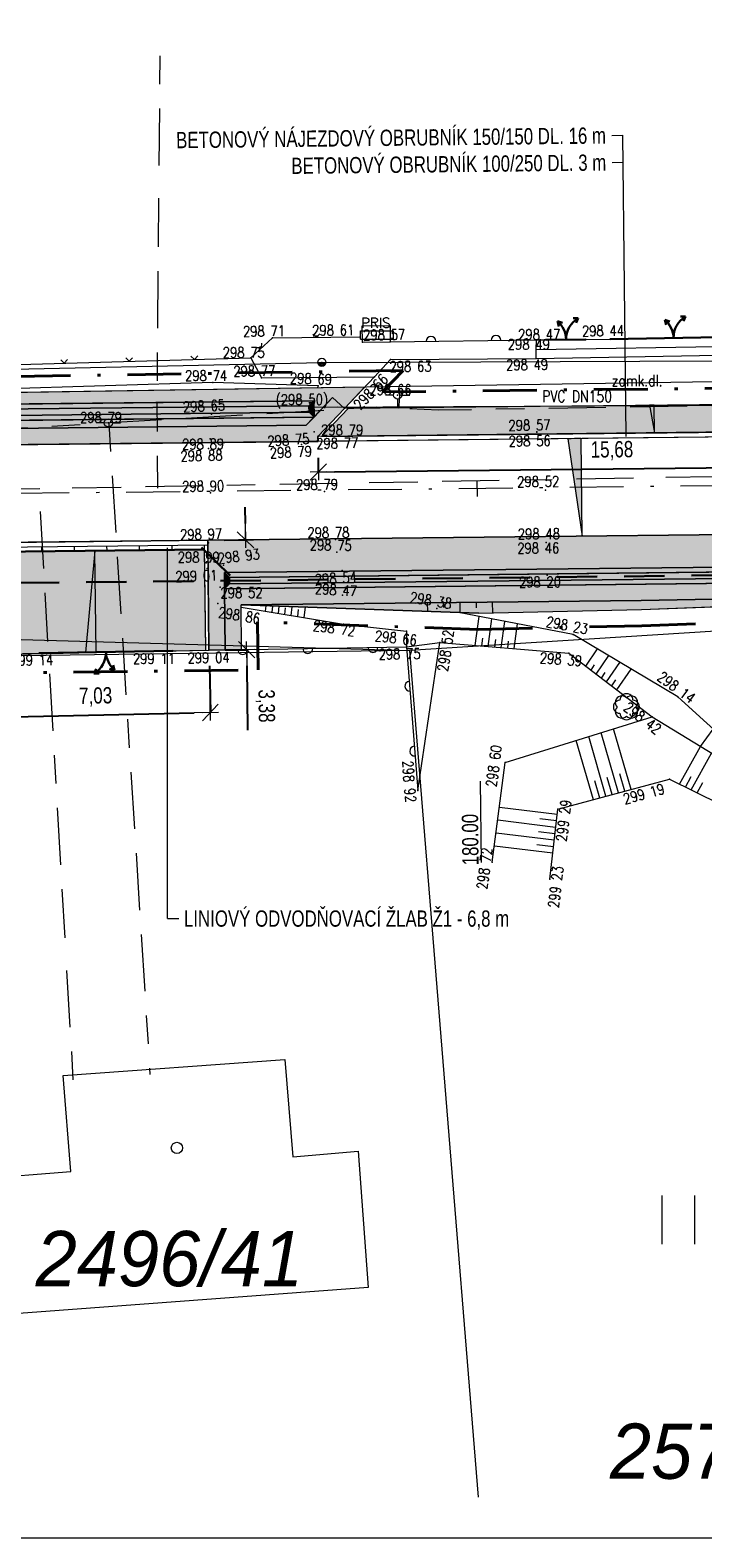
# Model space of a CAD drawing. Header units: metres. Extents: x -456831 to -456516, y -1111244 to -1111169.
# Tile 6 of 18: x -456774 to -456754, y -1111244 to -1111197. Entities that reach past the tile are written whole.
import ezdxf
from ezdxf.enums import TextEntityAlignment as Align

# ---------------------------------------------------------------- set-up
doc = ezdxf.new("R2010")
doc.units = ezdxf.units.M
doc.header["$MEASUREMENT"] = 0
for name, pattern in [('6.1622', [40, 3.5, -3, 7, -3, 3.5, 3.5, -3, 7, -3, 3.5]), ('6.2322', [40, 3.5, -3, 7, -4, 6, -3, 7, -3, 3.5]), ('DGN Style 2', [8.270769, 4.962461, -3.308308]), ('DGN Style 4', [13.241501, 6.616615, -3.308308, 0.008271, -3.308308])]:
    doc.linetypes.add(name, pattern=pattern)
doc.layers.get('0').update_dxf_attribs({"lineweight": 13})
for name, color, linetype, lineweight in [('BARVY_KOMUNIKACE', 254, 'Continuous', 0), ('BARVY_KRAJNICE', 101, 'Continuous', 0), ('BARVY_NASYP', 71, 'Continuous', 0), ('BARVY_OPRAVA_DLAZBA', 51, 'Continuous', 0), ('BARVY_VSAK', 9, 'Continuous', 0), ('HRANICE', 7, 'Continuous', 13), ('Hranice parcel', 9, 'Continuous', 13), ('HRANICE STAVENISTE', 136, 'DGN Style 4', 40), ('HRANICE_VSTUP', 4, 'Continuous', 30), ('HRANY NAVRH', 1, 'Continuous', 13), ('HRANY_NASYP', 96, 'Continuous', 13), ('HRANY_ZELEN', 96, 'Continuous', 13), ('IS_CEZ_NN_NADZ', 1, 'Continuous', 0), ('IS_SMVAK_KANAL_SPL_TRASA', 32, '6.2322', 0), ('IS_SMVAK_VODA_TRASA', 5, '6.1622', 0), ('KOMUNIKACE_CHODNIK', 7, 'Continuous', 13), ('KOTY', 1, 'Continuous', 13), ('KRAJNICE', 1, 'Continuous', 13), ('KULTURA', 3, 'Continuous', 13), ('OBJEKTY_BETONOVE_KONSTRUKCE', 7, 'Continuous', 13), ('OBJEKTY_ODVODNOVACI_ZLAB', 7, 'Continuous', 13), ('ODV_ZLAB', 1, 'Continuous', 30), ('OSA', 1, 'DGN Style 4', 13), ('Parcelní čísla', 9, 'Continuous', 13), ('POPIS OBRUB', 1, 'Continuous', 13), ('POPIS ZLABU', 1, 'Continuous', 13), ('PRIPOJKY ZLABU', 1, 'DGN Style 2', 30), ('RAMECEK', 7, 'Continuous', 0), ('SITE_ELEKTRIKA', 7, 'Continuous', 13), ('SITE_KANALIZACE', 7, 'Continuous', 13), ('SITE_VODOVOD', 7, 'Continuous', 13), ('SKLONOVNIK', 1, 'Continuous', 0), ('SKRYTE_BODY', 7, 'Continuous', 0), ('SRAFY', 7, 'Continuous', 0), ('SRAFY NASYP', 96, 'Continuous', 13), ('STANIČENÍ', 1, 'Continuous', 13), ('TEREN', 7, 'Continuous', 13), ('TEXTY_KANALIZACE', 7, 'Continuous', 13), ('TEXTY_KOMUNIKACE', 7, 'Continuous', 13), ('VSAKOVACI_RYHA_POTRUBI', 32, 'DGN Style 2', 30), ('VYSKY', 34, 'Continuous', 0), ('VYSKY_OBRUBNIK', 34, 'Continuous', 0), ('Značky budov', 9, 'Continuous', 13), ('Značky kultur', 9, 'Continuous', 13)]:
    doc.layers.add(name, color=color, linetype=linetype, lineweight=lineweight)
doc.styles.add('ARIAL', font='arial.ttf')
doc.styles.add('ROMANS', font='romans.shx')
doc.styles.add('Style-Arial', font='arial.ttf')
doc.styles.add('Style-cs_Italics', font='cs_Italics.shx')
doc.styles.add('Style-Times New Roman', font='times.ttf')
doc.dimstyles.new('1 500', dxfattribs={"dimtxt": 1, "dimasz": 1, "dimexe": 0, "dimexo": 1, "dimgap": 0.5, "dimtad": 1, "dimzin": 0, "dimtxsty": 'Style-Times New Roman', "dimblk": 'KONCOVA ZNACKA KOTY_1.0', "dimcen": 0, "dimazin": 3, "dimtfac": 1, "dimtdec": 0, "dimtofl": 0, "dimtmove": 0, "dimatfit": 1, "dimldrblk": 'KONCOVA ZNACKA KOTY_1.0', "dimfxl": 0, "dimtolj": 1, "dimtzin": 0, "dimarcsym": 0})

# ---------------------------------------------------------------- blocks, each defined once
blk = doc.blocks.new('4.02')
at = {"layer": 'Značky budov', "ltscale": 0.25}
blk.add_circle((-0.0007, 0.0001), 0.0175, dxfattribs=at)
blk = doc.blocks.new('3.06')
at = {"layer": 'Značky kultur', "ltscale": 0.25}
for p, q in [((-0.0511, 0), (-0.0511, 0.15)), ((0.049, 0), (0.049, 0.15))]:
    blk.add_line(p, q, dxfattribs=at)
blk = doc.blocks.new('SOUP_V')
at = {"color": 0, "linetype": 'ByBlock', "lineweight": -2}
for p, q in [((-0.5, 0), (-1.5, 0)), ((0.5, 0), (1.5, 0))]:
    blk.add_line(p, q, dxfattribs=at)
blk.add_circle((0, 0), 0.5, dxfattribs=at)
blk.add_point((0, 0), dxfattribs=at)
blk = doc.blocks.new('HYDR_P')
at = {"color": 0, "linetype": 'ByBlock', "lineweight": -2}
for p, q in [((-0.5, 0), (-1.5, 0)), ((0.5, 0), (1.5, 0)), ((0, -0.5), (0, -1.5))]:
    blk.add_line(p, q, dxfattribs=at)
blk.add_circle((0, 0), 0.5, dxfattribs=at)
blk.add_point((0, 0), dxfattribs=at)
blk = doc.blocks.new('PRIS')
at = {"color": 0, "linetype": 'ByBlock', "lineweight": -2}
for p, q in [((-2, 0.5), (2, 0.5)), ((-2, -0.5), (-2, 0.5)), ((2, 0.5), (2, -0.5)), ((-2, -0.5), (2, -0.5))]:
    blk.add_line(p, q, dxfattribs=at)
at = {"color": 0, "linetype": 'Continuous', "lineweight": -2, "style": 'ROMANS'}
blk.add_text('PRIS', height=1.2, dxfattribs=at).set_placement((-1.927049, 0.899734))
blk = doc.blocks.new('KER')
at = {"color": 0, "linetype": 'ByBlock', "lineweight": -2, "flags": 128}
blk.add_lwpolyline([(-0.8, -0.8, 1.000074), (0.8, -0.8)], format="xyb", dxfattribs=at)
at = {"color": 0, "linetype": 'ByBlock', "lineweight": -2}
for centre, start, end in [((-0.8, 0), 89.9989, 270.0011), ((-0.57, 0.53), 44.9958, 225.0042), ((0, 0.8), 359.9958, 180.0042), ((0.57, 0.53), 314.9989, 135.0011), ((0.8, 0), 269.9989, 90.0011), ((-0.57, -0.6), 134.9989, 315.0011), ((0.57, -0.6), 224.9958, 45.0042)]:
    blk.add_arc(centre, 0.8, start, end, dxfattribs=at)
blk = doc.blocks.new('SLOUPB')
at = {"color": 0, "linetype": 'ByBlock', "lineweight": -2}
blk.add_line((-0.5, 0), (0.5, 0), dxfattribs=at)
blk.add_circle((0, 0), 0.5, dxfattribs=at)
for radius in [0.35, 0.2]:
    blk.add_arc((0, 0), radius, 180, 0, dxfattribs=at)
blk = doc.blocks.new('VYUSTENI')
at = {"color": 0, "linetype": 'ByBlock', "lineweight": -2}
for p, q in [((0, 3.09), (0, 0)), ((0, 0), (-0.59, 0)), ((-0.59, 0), (-0.59, -0.39)), ((0, 0), (0.59, 0)), ((0.59, 0), (0.59, -0.39))]:
    blk.add_line(p, q, dxfattribs=at)
blk = doc.blocks.new('PLOTZDEN')
at = {"color": 0, "linetype": 'ByBlock', "lineweight": -2}
blk.add_arc((0, 0), 0.6, 270, 90, dxfattribs=at)
blk = doc.blocks.new('PLOTDRAT')
at = {"color": 0, "linetype": 'ByBlock', "lineweight": -2}
for q in [(0.424264, 0.424264), (0.424264, -0.424264)]:
    blk.add_line((0, 0), q, dxfattribs=at)
blk = doc.blocks.new('VJEZD')
at = {"color": 0, "linetype": 'ByBlock', "lineweight": -2}
for p, q in [((-1.01, 2.25), (-0.41, 2.06)), ((-1.01, 2.25), (-0.86, 1.63)), ((1.53, 2.61), (0.89, 2.62)), ((1.53, 2.61), (1.25, 2.04))]:
    blk.add_line(p, q, dxfattribs=at)
for centre, start, end in [((-3, 0), 0, 48.5493), ((3, 0), 119.4411, 180)]:
    blk.add_arc(centre, 3, start, end, dxfattribs=at)
blk = doc.blocks.new('KONCOVA ZNACKA KOTY_1.0')
blk.add_line((0, 0), (-1, 0))
at = {"layer": 'KOTY'}
for p, q in [((-0.5, -0.5), (0.5, 0.5)), ((-0.5, 0), (0.5, 0)), ((0, -0.5), (0, 0.5))]:
    blk.add_line(p, q, dxfattribs=at)
blk = doc.blocks.new('*D55')
at = {"layer": 'Defpoints', "color": 0, "linetype": 'Continuous', "lineweight": 13}
for p in [(-456765.531, -1111209.861), (-456749.852, -1111209.688), (-456749.842, -1111210.625)]:
    blk.add_point(p, dxfattribs=at)
at = {"layer": 'KOTY', "color": 0, "linetype": 'ByBlock', "lineweight": -2}
for p, q in [((-456765.526, -1111210.36), (-456765.521, -1111210.798)), ((-456749.847, -1111210.188), (-456749.842, -1111210.625))]:
    blk.add_line(p, q, dxfattribs=at)
at = {"layer": 'KOTY', "linetype": 'Continuous', "lineweight": -2}
blk.add_line((-456765.021, -1111210.792), (-456750.342, -1111210.631), dxfattribs=at)
at = {"layer": 'KOTY', "linetype": 'Continuous', "lineweight": -2, "xscale": 0.5, "yscale": 0.5, "zscale": 0.5}
for p, rotation in [((-456765.521, -1111210.798), 180.629293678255), ((-456749.842, -1111210.625), 0.6292936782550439)]:
    blk.add_blockref('KONCOVA ZNACKA KOTY_1.0', p, dxfattribs=dict(at, rotation=rotation))
at = {"layer": 'KOTY', "color": 7, "linetype": 'Continuous', "insert": (-456756.496, -1111210.148), "char_height": 0.5, "attachment_point": 5, "rotation": 0.6293, "style": 'ARIAL'}
blk.add_mtext('\\A1;\\H1x;\\W0.75;15,68', dxfattribs=at)
blk = doc.blocks.new('*D57')
at = {"layer": 'Defpoints', "color": 0, "linetype": 'Continuous', "lineweight": 13}
for p in [(-456775.91, -1111216.417), (-456768.882, -1111216.26), (-456768.839, -1111218.189)]:
    blk.add_point(p, dxfattribs=at)
at = {"layer": 'KOTY', "color": 0, "linetype": 'ByBlock', "lineweight": -2}
for p, q in [((-456775.899, -1111216.917), (-456775.867, -1111218.346)), ((-456768.871, -1111216.76), (-456768.839, -1111218.189))]:
    blk.add_line(p, q, dxfattribs=at)
at = {"layer": 'KOTY', "linetype": 'Continuous', "lineweight": -2}
blk.add_line((-456775.367, -1111218.335), (-456769.339, -1111218.2), dxfattribs=at)
at = {"layer": 'KOTY', "linetype": 'Continuous', "lineweight": -2, "xscale": 0.5, "yscale": 0.5, "zscale": 0.5}
for p, rotation in [((-456768.839, -1111218.189), 1.281161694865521), ((-456775.867, -1111218.346), 181.2811616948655)]:
    blk.add_blockref('KONCOVA ZNACKA KOTY_1.0', p, dxfattribs=dict(at, rotation=rotation))
at = {"layer": 'KOTY', "color": 7, "linetype": 'Continuous', "insert": (-456772.365, -1111217.717), "char_height": 0.5, "attachment_point": 5, "rotation": 1.2812, "style": 'ARIAL'}
blk.add_mtext('\\A1;\\H1x;\\W0.75;7,03', dxfattribs=at)
blk = doc.blocks.new('*D65')
at = {"layer": 'Defpoints', "color": 0, "linetype": 'Continuous', "lineweight": 13}
for p in [(-456768.919, -1111212.898), (-456767.759, -1111212.885), (-456768.882, -1111216.274)]:
    blk.add_point(p, dxfattribs=at)
at = {"layer": 'KOTY', "linetype": 'Continuous', "lineweight": -2}
for p, q in [((-456767.764, -1111212.385), (-456767.77, -1111211.885)), ((-456767.716, -1111216.761), (-456767.695, -1111218.736))]:
    blk.add_line(p, q, dxfattribs=at)
at = {"layer": 'KOTY', "color": 0, "linetype": 'ByBlock', "lineweight": -2}
for p, q in [((-456768.419, -1111212.892), (-456767.759, -1111212.885)), ((-456768.382, -1111216.269), (-456767.722, -1111216.261))]:
    blk.add_line(p, q, dxfattribs=at)
at = {"layer": 'KOTY', "linetype": 'Continuous', "lineweight": -2, "xscale": 0.5, "yscale": 0.5, "zscale": 0.5}
for p, rotation in [((-456767.759, -1111212.885), 270.6292936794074), ((-456767.722, -1111216.261), 90.62929367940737)]:
    blk.add_blockref('KONCOVA ZNACKA KOTY_1.0', p, dxfattribs=dict(at, rotation=rotation))
at = {"layer": 'KOTY', "color": 7, "linetype": 'Continuous', "insert": (-456767.152, -1111217.992), "char_height": 0.5, "attachment_point": 5, "rotation": 270.6293, "style": 'ARIAL'}
blk.add_mtext('\\A1;\\H1x;\\W0.75;3,38', dxfattribs=at)

msp = doc.modelspace()

# ---------------------------------------------------------------- hatches: boundary and pattern name
at = {"layer": 'BARVY_KRAJNICE', "ltscale": 0.25}
for points in [[(-456765.654, -1111209.112), (-456765.66, -1111208.612), (-456784.19, -1111208.815), (-456784.193, -1111208.507), (-456783.332, -1111208.493), (-456782.538, -1111208.517), (-456780.941, -1111208.456), (-456764.097, -1111208.195), (-456764.719, -1111208.852), (-456765.082, -1111208.508)], [(-456784.676, -1111210.071), (-456784.693, -1111208.514), (-456784.193, -1111208.507), (-456784.19, -1111208.815), (-456784.184, -1111209.315), (-456784.182, -1111209.565), (-456765.894, -1111209.364), (-456765.654, -1111209.112), (-456765.082, -1111208.508), (-456764.719, -1111208.852), (-456765.533, -1111209.711), (-456765.531, -1111209.861)], [(-456784.038, -1111208.964), (-456784.19, -1111208.815), (-456765.66, -1111208.612), (-456765.808, -1111208.763)], [(-456765.654, -1111209.112), (-456765.806, -1111208.963), (-456765.808, -1111208.763), (-456765.66, -1111208.612)], [(-456784.184, -1111209.315), (-456784.036, -1111209.164), (-456765.806, -1111208.963), (-456765.654, -1111209.112)], [(-456784.036, -1111209.164), (-456784.038, -1111208.964), (-456765.808, -1111208.763), (-456765.806, -1111208.963)], [(-456714.028, -1111217.117, 0.01785), (-456711.775, -1111217.492), (-456710.815, -1111219.189), (-456710.269, -1111219.137), (-456711.463, -1111217.027, -0.019827), (-456713.928, -1111216.627), (-456725.993, -1111214.175, 0.052921), (-456742.489, -1111212.608), (-456768.919, -1111212.898), (-456768.917, -1111213.048), (-456768.882, -1111216.274), (-456768.382, -1111216.266), (-456768.403, -1111214.392), (-456768.408, -1111213.892), (-456742.478, -1111213.608, -0.052921), (-456726.192, -1111215.155), (-456718.085, -1111216.803), (-456717.641, -1111216.804), (-456715.534, -1111216.811)], [(-456742.473, -1111214.108), (-456768.403, -1111214.392), (-456768.382, -1111216.266), (-456767.882, -1111216.258), (-456767.897, -1111214.887), (-456755.594, -1111214.752), (-456740.675, -1111214.473), (-456733.987, -1111214.9), (-456740.67, -1111214.109, 0.005852)]]:
    msp.add_hatch(color=256, dxfattribs=at).paths.add_polyline_path(points)
at = {"layer": 'BARVY_NASYP', "ltscale": 0.25}
for points in [[(-456784.182, -1111209.565), (-456784.184, -1111209.315), (-456765.654, -1111209.112), (-456765.894, -1111209.364)], [(-456760.59, -1111215.142), (-456767.897, -1111214.887), (-456755.594, -1111214.752), (-456740.675, -1111214.473), (-456755.591, -1111215.024)]]:
    msp.add_hatch(color=256, dxfattribs=at).paths.add_polyline_path(points)
at = {"layer": 'BARVY_OPRAVA_DLAZBA', "ltscale": 0.25}
for points in [[(-456765.421, -1111209.709), (-456764.607, -1111208.85), (-456750.86, -1111208.699), (-456749.969, -1111209.54)], [(-456775.81, -1111216.415), (-456775.845, -1111213.259), (-456769.016, -1111213.184), (-456768.982, -1111216.276)]]:
    msp.add_hatch(color=256, dxfattribs=at).paths.add_polyline_path(points)
at = {"layer": 'BARVY_VSAK', "ltscale": 0.25}
for points in [[(-456726.192, -1111215.155, 0.052921), (-456742.478, -1111213.608), (-456768.408, -1111213.892), (-456768.256, -1111214.041), (-456742.477, -1111213.758, -0.052921), (-456726.222, -1111215.302), (-456718.262, -1111216.92), (-456718.085, -1111216.803)], [(-456726.222, -1111215.302, 0.052921), (-456742.477, -1111213.758), (-456768.256, -1111214.041), (-456768.254, -1111214.241), (-456742.474, -1111213.958, -0.052921), (-456726.262, -1111215.498), (-456718.302, -1111217.116), (-456718.262, -1111216.92)], [(-456768.403, -1111214.392), (-456768.408, -1111213.892), (-456768.256, -1111214.041), (-456768.254, -1111214.241)], [(-456726.292, -1111215.645), (-456718.185, -1111217.293), (-456718.302, -1111217.116), (-456726.262, -1111215.498, 0.052921), (-456742.474, -1111213.958), (-456768.254, -1111214.241), (-456768.403, -1111214.392), (-456742.473, -1111214.108, -0.052921)]]:
    msp.add_hatch(color=256, dxfattribs=at).paths.add_polyline_path(points)
at = {"layer": 'SKLONOVNIK', "ltscale": 0.25}
for points in [[(-456755.185, -1111209.597), (-456755.342, -1111208.749), (-456755.195, -1111208.747)], [(-456757.857, -1111209.777), (-456757.414, -1111212.772), (-456757.447, -1111209.772, 0.001009)], [(-456772.677, -1111216.351), (-456772.389, -1111213.221), (-456772.354, -1111216.345)]]:
    msp.add_hatch(color=256, dxfattribs=at).paths.add_polyline_path(points)

# ---------------------------------------------------------------- linework, layer by layer
at = {"layer": 'BARVY_KOMUNIKACE', "ltscale": 0.25, "flags": 128}
for points in [[(-456668.942, -1111208.542, 0.024809), (-456693.634, -1111212.07), (-456702.229, -1111213.737, -0.098325), (-456713.331, -1111213.687), (-456725.395, -1111211.236, 0.052921), (-456742.522, -1111209.608), (-456749.852, -1111209.688), (-456765.531, -1111209.861), (-456784.676, -1111210.071), (-456788.312, -1111210.111), (-456818.051, -1111210.437, -0.236038), (-456830.115, -1111204.571)], [(-456830.115, -1111213.556, 0.001344), (-456824.73, -1111213.511), (-456814.395, -1111213.397), (-456798.647, -1111213.224), (-456787.338, -1111213.1), (-456781.464, -1111213.036), (-456775.948, -1111212.975), (-456768.919, -1111212.898), (-456742.489, -1111212.608, -0.052921), (-456725.993, -1111214.175), (-456713.928, -1111216.627, 0.098325), (-456701.658, -1111216.682), (-456696.471, -1111215.677), (-456693.063, -1111215.016, -0.024809), (-456668.666, -1111211.529)]]:
    msp.add_lwpolyline(points, format="xyb", dxfattribs=at)
at = {"layer": 'BARVY_KRAJNICE', "ltscale": 0.25, "flags": 128}
for points in [[(-456783.332, -1111208.493), (-456784.193, -1111208.507), (-456784.19, -1111208.815), (-456765.66, -1111208.612), (-456765.654, -1111209.112), (-456765.082, -1111208.508), (-456764.719, -1111208.852), (-456764.097, -1111208.195), (-456780.941, -1111208.456), (-456782.538, -1111208.517)], [(-456784.19, -1111208.815), (-456784.193, -1111208.507), (-456784.693, -1111208.514), (-456784.676, -1111210.071), (-456765.531, -1111209.861), (-456765.533, -1111209.711), (-456764.719, -1111208.852), (-456765.082, -1111208.508), (-456765.654, -1111209.112), (-456765.894, -1111209.364), (-456784.182, -1111209.565), (-456784.184, -1111209.315)], [(-456765.66, -1111208.612), (-456784.19, -1111208.815), (-456784.038, -1111208.964), (-456765.808, -1111208.763)], [(-456765.654, -1111209.112), (-456765.66, -1111208.612), (-456765.808, -1111208.763), (-456765.806, -1111208.963)], [(-456765.806, -1111208.963), (-456784.036, -1111209.164), (-456784.184, -1111209.315), (-456765.654, -1111209.112)], [(-456765.808, -1111208.763), (-456784.038, -1111208.964), (-456784.036, -1111209.164), (-456765.806, -1111208.963)]]:
    msp.add_lwpolyline(points, close=True, dxfattribs=at)
for points in [[(-456714.028, -1111217.117, 0.01785), (-456711.775, -1111217.492), (-456710.815, -1111219.189), (-456710.269, -1111219.137), (-456711.463, -1111217.027, -0.019827), (-456713.928, -1111216.627), (-456725.993, -1111214.175, 0.052921), (-456742.489, -1111212.608), (-456768.919, -1111212.898), (-456768.917, -1111213.048), (-456768.882, -1111216.274), (-456768.382, -1111216.266), (-456768.403, -1111214.392), (-456768.408, -1111213.892), (-456742.478, -1111213.608, -0.052921), (-456726.192, -1111215.155), (-456718.085, -1111216.803), (-456717.641, -1111216.804), (-456715.534, -1111216.811)], [(-456742.473, -1111214.108), (-456768.403, -1111214.392), (-456768.382, -1111216.266), (-456767.882, -1111216.258), (-456767.897, -1111214.887), (-456755.594, -1111214.752), (-456740.675, -1111214.473), (-456733.987, -1111214.9), (-456740.67, -1111214.109, 0.005852)]]:
    msp.add_lwpolyline(points, format="xyb", close=True, dxfattribs=at)
at = {"layer": 'BARVY_NASYP', "ltscale": 0.25, "flags": 128}
for points in [[(-456765.894, -1111209.364), (-456765.654, -1111209.112), (-456784.184, -1111209.315), (-456784.182, -1111209.565)], [(-456760.59, -1111215.142), (-456755.591, -1111215.024), (-456740.675, -1111214.473), (-456755.594, -1111214.752), (-456767.897, -1111214.887)]]:
    msp.add_lwpolyline(points, close=True, dxfattribs=at)
at = {"layer": 'BARVY_OPRAVA_DLAZBA', "ltscale": 0.25, "flags": 128}
for points in [[(-456749.969, -1111209.54), (-456750.86, -1111208.699), (-456764.607, -1111208.85), (-456765.421, -1111209.709)], [(-456769.016, -1111213.184), (-456775.845, -1111213.259), (-456775.81, -1111216.415), (-456768.982, -1111216.276)]]:
    msp.add_lwpolyline(points, close=True, dxfattribs=at)
at = {"layer": 'BARVY_VSAK', "ltscale": 0.25, "flags": 128}
for points in [[(-456726.192, -1111215.155, 0.052921), (-456742.478, -1111213.608), (-456768.408, -1111213.892), (-456768.256, -1111214.041), (-456742.477, -1111213.758, -0.052921), (-456726.222, -1111215.302), (-456718.262, -1111216.92), (-456718.085, -1111216.803)], [(-456726.222, -1111215.302, 0.052921), (-456742.477, -1111213.758), (-456768.256, -1111214.041), (-456768.254, -1111214.241), (-456742.474, -1111213.958, -0.052921), (-456726.262, -1111215.498), (-456718.302, -1111217.116), (-456718.262, -1111216.92)], [(-456726.292, -1111215.645), (-456718.185, -1111217.293), (-456718.302, -1111217.116), (-456726.262, -1111215.498, 0.052921), (-456742.474, -1111213.958), (-456768.254, -1111214.241), (-456768.403, -1111214.392), (-456742.473, -1111214.108, -0.052921)]]:
    msp.add_lwpolyline(points, format="xyb", close=True, dxfattribs=at)
msp.add_lwpolyline([(-456768.254, -1111214.241), (-456768.256, -1111214.041), (-456768.408, -1111213.892), (-456768.403, -1111214.392)], close=True, dxfattribs=at)
at = {"layer": 'HRANICE', "ltscale": 0.25}
for p, q in [((-456767.594, -1111207.288), (-456766.932, -1111206.679)), ((-456766.932, -1111206.679), (-456764.231, -1111206.645)), ((-456763.309, -1111206.796), (-456758.81, -1111206.735)), ((-456758.81, -1111206.735), (-456758.514, -1111206.734)), ((-456757.302, -1111206.722), (-456756.555, -1111206.72)), ((-456775.069, -1111207.503), (-456767.594, -1111207.288)), ((-456767.594, -1111207.288), (-456767.267, -1111207.907)), ((-456774.618, -1111216.375), (-456774.105, -1111216.367)), ((-456769.989, -1111216.297), (-456768.882, -1111216.274)), ((-456768.882, -1111216.274), (-456762.806, -1111216.178)), ((-456762.806, -1111216.178), (-456762.467, -1111220.587))]:
    msp.add_line(p, q, dxfattribs=at)
at = {"layer": 'Hranice parcel', "ltscale": 0.25}
for p, q in [((-456746.94, -1111207.93), (-456782.5, -1111208.48)), ((-456830.115, -1111214.352), (-456762.71, -1111216.29)), ((-456762.71, -1111216.29), (-456780.73, -1111216.53)), ((-456760.602, -1111242.314), (-456762.71, -1111216.29))]:
    msp.add_line(p, q, dxfattribs=at)
at = {"layer": 'Hranice parcel', "ltscale": 0.25, "flags": 128}
for points in [[(-456748.16, -1111222.46), (-456748.6, -1111215.4), (-456762.71, -1111216.29)], [(-456764.3, -1111231.68), (-456763.99, -1111235.87), (-456775.7, -1111236.74), (-456775.98, -1111232.53), (-456773.13, -1111232.3), (-456773.36, -1111229.35), (-456766.55, -1111228.86), (-456766.3, -1111231.85), (-456764.3, -1111231.68)]]:
    msp.add_lwpolyline(points, dxfattribs=at)
at = {"layer": 'HRANICE STAVENISTE', "ltscale": 0.25}
for p, q in [((-456762.917, -1111207.677), (-456780.954, -1111207.956)), ((-456763.544, -1111208.339), (-456762.917, -1111207.677)), ((-456751.99, -1111208.212), (-456763.544, -1111208.339)), ((-456755.576, -1111215.524), (-456740.682, -1111214.974)), ((-456767.375, -1111216.88), (-456767.391, -1111215.405)), ((-456760.593, -1111215.642), (-456767.391, -1111215.405)), ((-456760.593, -1111215.642), (-456755.576, -1111215.524)), ((-456810.532, -1111217.398), (-456767.375, -1111216.88))]:
    msp.add_line(p, q, dxfattribs=at)
at = {"layer": 'HRANICE_VSTUP', "ltscale": 0.25}
for p, q in [((-456758.514, -1111206.734), (-456757.302, -1111206.722)), ((-456756.555, -1111206.72), (-456752.651, -1111206.642)), ((-456774.105, -1111216.367), (-456769.989, -1111216.297))]:
    msp.add_line(p, q, dxfattribs=at)
at = {"layer": 'HRANY NAVRH', "ltscale": 0.25}
for p, q in [((-456764.719, -1111208.852), (-456765.533, -1111209.711)), ((-456764.607, -1111208.85), (-456765.421, -1111209.709)), ((-456750.745, -1111208.698), (-456764.719, -1111208.852)), ((-456742.522, -1111209.608), (-456818.051, -1111210.437)), ((-456749.854, -1111209.538), (-456765.533, -1111209.711)), ((-456765.533, -1111209.711), (-456765.531, -1111209.861)), ((-456742.489, -1111212.608), (-456824.73, -1111213.511)), ((-456768.917, -1111213.048), (-456775.946, -1111213.125)), ((-456768.982, -1111216.276), (-456769.017, -1111213.049)), ((-456768.882, -1111216.274), (-456768.919, -1111212.898)), ((-456775.91, -1111216.417), (-456768.882, -1111216.274))]:
    msp.add_line(p, q, dxfattribs=at)
at = {"layer": 'HRANY_NASYP', "ltscale": 0.25}
for p, q in [((-456755.591, -1111215.024), (-456740.675, -1111214.473)), ((-456760.59, -1111215.142), (-456767.897, -1111214.887)), ((-456760.59, -1111215.142), (-456755.591, -1111215.024))]:
    msp.add_line(p, q, dxfattribs=at)
at = {"layer": 'HRANY_ZELEN', "ltscale": 0.25}
for p, q in [((-456764.097, -1111208.195), (-456780.941, -1111208.456)), ((-456764.719, -1111208.852), (-456764.097, -1111208.195)), ((-456740.675, -1111214.473), (-456755.594, -1111214.752)), ((-456755.594, -1111214.752), (-456767.897, -1111214.887)), ((-456767.882, -1111216.258), (-456767.897, -1111214.887)), ((-456767.882, -1111216.258), (-456768.382, -1111216.266))]:
    msp.add_line(p, q, dxfattribs=at)
at = {"layer": 'IS_CEZ_NN_NADZ', "ltscale": 0.25}
for points in [[(-456765.414, -1111207.429), (-456728.763, -1111207.28)], [(-456802.401, -1111208.236), (-456765.414, -1111207.429)]]:
    msp.add_lwpolyline(points, dxfattribs=at)
at = {"layer": 'IS_SMVAK_KANAL_SPL_TRASA', "ltscale": 0.25}
for p, q in [((-456770.393, -1111198.002), (-456770.485, -1111208.678)), ((-456770.485, -1111208.678), (-456770.462, -1111211.298)), ((-456786.581, -1111211.53), (-456736.835, -1111210.641)), ((-456773.052, -1111229.488), (-456774.102, -1111211.365))]:
    msp.add_line(p, q, dxfattribs=at)
at = {"layer": 'IS_SMVAK_VODA_TRASA', "ltscale": 0.25}
msp.add_line((-456771.962, -1111209.294), (-456770.695, -1111229.316), dxfattribs=at)
for points in [[(-456581.652, -1111200.39), (-456581.82, -1111200.42), (-456613.57, -1111203.17), (-456643.84, -1111205.94), (-456680.35, -1111208.96), (-456707.6, -1111211.36), (-456740.94, -1111208.56), (-456761.83, -1111208.9), (-456763.052, -1111208.842)], [(-456763.03, -1111208.38), (-456763.04, -1111208.63), (-456763.052, -1111208.842)], [(-456763.052, -1111208.842), (-456763.73, -1111208.81), (-456789.907, -1111210.35), (-456797.28, -1111210.45), (-456804.61, -1111210.53)]]:
    msp.add_lwpolyline(points, dxfattribs=at)
at = {"layer": 'KOMUNIKACE_CHODNIK', "ltscale": 0.25}
for p, q in [((-456758.827, -1111207.036), (-456758.81, -1111206.735)), ((-456758.83, -1111207.308), (-456758.827, -1111207.036)), ((-456758.83, -1111207.308), (-456752.32, -1111207.19)), ((-456763.795, -1111207.877), (-456763.307, -1111207.342)), ((-456763.307, -1111207.342), (-456758.83, -1111207.308)), ((-456764.719, -1111208.852), (-456763.795, -1111207.877)), ((-456765.521, -1111209.698), (-456764.719, -1111208.852))]:
    msp.add_line(p, q, dxfattribs=at)
at = {"layer": 'KRAJNICE', "ltscale": 0.25}
for p, q in [((-456765.66, -1111208.612), (-456784.19, -1111208.815)), ((-456765.082, -1111208.508), (-456765.894, -1111209.364)), ((-456765.654, -1111209.112), (-456765.66, -1111208.612)), ((-456765.082, -1111208.508), (-456764.719, -1111208.852)), ((-456765.654, -1111209.112), (-456784.184, -1111209.315)), ((-456765.894, -1111209.364), (-456784.182, -1111209.565)), ((-456742.478, -1111213.608), (-456768.408, -1111213.892)), ((-456768.382, -1111216.266), (-456768.408, -1111213.892)), ((-456742.473, -1111214.108), (-456768.403, -1111214.392)), ((-456768.382, -1111216.266), (-456768.882, -1111216.274))]:
    msp.add_line(p, q, dxfattribs=at)
at = {"layer": 'KRAJNICE', "lineweight": 0, "ltscale": 0.25}
for p, q in [((-456765.808, -1111208.763), (-456765.66, -1111208.612)), ((-456765.808, -1111208.763), (-456784.038, -1111208.964)), ((-456765.806, -1111208.963), (-456784.036, -1111209.164)), ((-456765.806, -1111208.963), (-456765.808, -1111208.763)), ((-456765.806, -1111208.963), (-456765.654, -1111209.112)), ((-456742.477, -1111213.758), (-456768.256, -1111214.041)), ((-456768.408, -1111213.892), (-456768.256, -1111214.041)), ((-456768.403, -1111214.392), (-456768.254, -1111214.241)), ((-456768.254, -1111214.241), (-456768.256, -1111214.041)), ((-456742.474, -1111213.958), (-456768.254, -1111214.241))]:
    msp.add_line(p, q, dxfattribs=at)
at = {"layer": 'OBJEKTY_BETONOVE_KONSTRUKCE', "ltscale": 0.25}
for p, q in [((-456764.173, -1111206.306), (-456763.315, -1111206.296)), ((-456764.167, -1111206.806), (-456764.173, -1111206.306)), ((-456763.315, -1111206.296), (-456763.309, -1111206.796)), ((-456764.167, -1111206.806), (-456763.309, -1111206.796))]:
    msp.add_line(p, q, dxfattribs=at)
at = {"layer": 'OBJEKTY_ODVODNOVACI_ZLAB', "ltscale": 0.25}
msp.add_line((-456758.827, -1111207.036), (-456752.326, -1111206.926), dxfattribs=at)
at = {"layer": 'ODV_ZLAB', "ltscale": 0.25}
msp.add_line((-456769.016, -1111213.184), (-456775.845, -1111213.259), dxfattribs=at)
at = {"layer": 'ODV_ZLAB', "lineweight": 0, "ltscale": 0.25}
for p, q in [((-456774.016, -1111213.239), (-456774.017, -1111213.104)), ((-456773.016, -1111213.228), (-456773.017, -1111213.093)), ((-456772.016, -1111213.217), (-456772.017, -1111213.082)), ((-456771.016, -1111213.206), (-456771.017, -1111213.071)), ((-456770.016, -1111213.195), (-456770.017, -1111213.06))]:
    msp.add_line(p, q, dxfattribs=at)
at = {"layer": 'OSA', "ltscale": 0.25}
msp.add_line((-456742.506, -1111211.108), (-456824.747, -1111212.011), dxfattribs=at)
at = {"layer": 'POPIS OBRUB'}
for p, q in [((-456756.502, -1111200.45), (-456756.17, -1111200.447)), ((-456756.17, -1111200.447), (-456756.069, -1111209.703)), ((-456756.493, -1111201.28), (-456756.161, -1111201.276))]:
    msp.add_line(p, q, dxfattribs=at)
at = {"layer": 'POPIS ZLABU', "ltscale": 0.25}
for q in [(-456770.162, -1111213.129), (-456769.804, -1111224.527)]:
    msp.add_line((-456770.162, -1111224.527), q, dxfattribs=at)
at = {"layer": 'PRIPOJKY ZLABU', "ltscale": 0.25}
msp.add_line((-456769.117, -1111213.118), (-456768.073, -1111214.139), dxfattribs=at)
at = {"layer": 'RAMECEK', "ltscale": 0.25, "flags": 128}
msp.add_lwpolyline([(-456831.365, -1111243.564), (-456516.365, -1111243.564), (-456516.365, -1111169.314), (-456831.365, -1111169.314)], close=True, dxfattribs=at)
at = {"layer": 'SITE_KANALIZACE', "ltscale": 0.25}
msp.add_line((-456749.667, -1111208.737), (-456765.713, -1111208.815), dxfattribs=at)
at = {"layer": 'SKLONOVNIK', "ltscale": 0.25, "flags": 128}
for points in [[(-456755.185, -1111209.597), (-456755.195, -1111208.747), (-456755.342, -1111208.749)], [(-456772.389, -1111213.221), (-456772.677, -1111216.351), (-456772.354, -1111216.345)]]:
    msp.add_lwpolyline(points, close=True, dxfattribs=at)
msp.add_lwpolyline([(-456757.857, -1111209.777), (-456757.414, -1111212.772), (-456757.447, -1111209.772, 0.001009)], format="xyb", close=True, dxfattribs=at)
at = {"layer": 'SKRYTE_BODY', "ltscale": 0.25}
for p in [(-456766.932, -1111206.679), (-456764.231, -1111206.645), (-456764.167, -1111206.806), (-456763.309, -1111206.796), (-456763.309, -1111206.796), (-456758.81, -1111206.735), (-456758.81, -1111206.735), (-456758.81, -1111206.735), (-456758.514, -1111206.734), (-456757.302, -1111206.722), (-456756.555, -1111206.72), (-456767.594, -1111207.288), (-456767.594, -1111207.288), (-456758.827, -1111207.036), (-456758.827, -1111207.036), (-456758.827, -1111207.036), (-456765.414, -1111207.429), (-456765.414, -1111207.429), (-456763.307, -1111207.342), (-456758.83, -1111207.308), (-456758.83, -1111207.308), (-456768.759, -1111208.05), (-456767.267, -1111207.907), (-456767.267, -1111207.907), (-456765.529, -1111208.153), (-456763.795, -1111207.877), (-456763.795, -1111207.877), (-456763.795, -1111207.877), (-456768.806, -1111209.022), (-456765.713, -1111208.815), (-456765.652, -1111209.565), (-456758.809, -1111209.569), (-456758.809, -1111209.579), (-456768.897, -1111210.079), (-456768.846, -1111209.782), (-456766.038, -1111209.95), (-456766.038, -1111209.95), (-456765.521, -1111209.698), (-456765.521, -1111209.698), (-456765.521, -1111209.708), (-456765.521, -1111209.708), (-456768.838, -1111211.444), (-456765.334, -1111211.397), (-456758.541, -1111211.353), (-456768.901, -1111212.973), (-456768.901, -1111212.973), (-456764.991, -1111212.873), (-456764.954, -1111213.264), (-456758.528, -1111213.176), (-456758.521, -1111212.962), (-456768.971, -1111213.583), (-456768.971, -1111213.583), (-456768.971, -1111213.583), (-456768.971, -1111213.593), (-456768.938, -1111213.77), (-456768.938, -1111213.77), (-456768.938, -1111213.77), (-456768.938, -1111213.77), (-456768.437, -1111213.66), (-456768.437, -1111213.66), (-456764.791, -1111213.825), (-456758.489, -1111213.966), (-456768.542, -1111214.341), (-456768.542, -1111214.341), (-456764.782, -1111214.587), (-456768.606, -1111214.839), (-456768.606, -1111214.839), (-456768.606, -1111214.839), (-456761.879, -1111214.994), (-456764.743, -1111215.474), (-456762.816, -1111215.693), (-456762.816, -1111215.693), (-456761.785, -1111216.043), (-456761.785, -1111216.043), (-456761.785, -1111216.043), (-456757.686, -1111215.792), (-456774.105, -1111216.367), (-456769.989, -1111216.297), (-456768.882, -1111216.274), (-456768.882, -1111216.274), (-456768.882, -1111216.274), (-456762.806, -1111216.178), (-456762.806, -1111216.178), (-456762.806, -1111216.178), (-456757.824, -1111216.366), (-456757.824, -1111216.366), (-456754.472, -1111217.716), (-456755.255, -1111218.327), (-456755.255, -1111218.327), (-456759.778, -1111219.728), (-456754.726, -1111220.241), (-456762.467, -1111220.587), (-456762.467, -1111220.587), (-456758.162, -1111221.169), (-456760.174, -1111222.797), (-456758.409, -1111223.314)]:
    msp.add_point(p, dxfattribs=at)
at = {"layer": 'SRAFY', "ltscale": 0.25}
for p, q in [((-456767.142, -1111215.08), (-456767.123, -1111214.914)), ((-456766.945, -1111215.112), (-456766.923, -1111214.921)), ((-456766.747, -1111215.145), (-456766.722, -1111214.928)), ((-456766.549, -1111215.177), (-456766.526, -1111214.971)), ((-456766.352, -1111215.21), (-456766.321, -1111214.942)), ((-456766.154, -1111215.242), (-456766.129, -1111215.025)), ((-456765.957, -1111215.275), (-456765.92, -1111214.956)), ((-456760.699, -1111216.132), (-456760.578, -1111215.242)), ((-456760.3, -1111216.164), (-456760.185, -1111215.316)), ((-456759.901, -1111216.197), (-456759.791, -1111215.391)), ((-456759.501, -1111216.229), (-456759.398, -1111215.466)), ((-456760.499, -1111216.148), (-456760.467, -1111215.906)), ((-456760.1, -1111216.18), (-456760.069, -1111215.95)), ((-456759.701, -1111216.213), (-456759.671, -1111215.995)), ((-456757.297, -1111216.768), (-456756.939, -1111216.239)), ((-456756.979, -1111217.011), (-456756.595, -1111216.445)), ((-456757.138, -1111216.889), (-456757.029, -1111216.728)), ((-456756.82, -1111217.133), (-456756.703, -1111216.96)), ((-456756.661, -1111217.254), (-456756.252, -1111216.651)), ((-456756.342, -1111217.497), (-456755.908, -1111216.857)), ((-456756.501, -1111217.376), (-456756.377, -1111217.193)), ((-456756.293, -1111220.664), (-456756.829, -1111218.815)), ((-456755.907, -1111220.56), (-456756.447, -1111218.696)), ((-456753.776, -1111219.234), (-456753.38, -1111218.707)), ((-456757.066, -1111220.873), (-456757.594, -1111219.051)), ((-456756.679, -1111220.769), (-456757.211, -1111218.933)), ((-456754.416, -1111220.395), (-456753.774, -1111219.236)), ((-456754.058, -1111220.574), (-456753.432, -1111219.445)), ((-456756.486, -1111220.716), (-456756.64, -1111220.188)), ((-456756.1, -1111220.612), (-456756.254, -1111220.08)), ((-456754.237, -1111220.484), (-456754.058, -1111220.162)), ((-456756.873, -1111220.821), (-456757.025, -1111220.296)), ((-456753.879, -1111220.663), (-456753.705, -1111220.349)), ((-456758.18, -1111221.327), (-456759.956, -1111221.11)), ((-456758.226, -1111221.724), (-456760.007, -1111221.507)), ((-456758.203, -1111221.525), (-456758.711, -1111221.463)), ((-456758.272, -1111222.122), (-456760.059, -1111221.903)), ((-456758.249, -1111221.923), (-456758.758, -1111221.861)), ((-456758.317, -1111222.519), (-456760.11, -1111222.3)), ((-456758.295, -1111222.32), (-456758.805, -1111222.258))]:
    msp.add_line(p, q, dxfattribs=at)
at = {"layer": 'SRAFY NASYP', "ltscale": 0.25}
for p, q in [((-456762.16, -1111215.087), (-456762.163, -1111214.824)), ((-456761.661, -1111214.961), (-456761.663, -1111214.818)), ((-456761.159, -1111215.122), (-456761.163, -1111214.813)), ((-456760.661, -1111214.973), (-456760.663, -1111214.807)), ((-456760.159, -1111215.132), (-456760.163, -1111214.802))]:
    msp.add_line(p, q, dxfattribs=at)
at = {"layer": 'STANIČENÍ', "flags": 128}
for points in [[(-456760.629, -1111211.557), (-456760.635, -1111211.057)], [(-456760.506, -1111222.806), (-456760.533, -1111220.306)]]:
    msp.add_lwpolyline(points, dxfattribs=at)
at = {"layer": 'TEREN', "ltscale": 0.25}
for p, q in [((-456768.759, -1111208.05), (-456775.979, -1111208.266)), ((-456765.529, -1111208.153), (-456768.759, -1111208.05)), ((-456767.267, -1111207.907), (-456763.795, -1111207.877)), ((-456765.535, -1111208.218), (-456765.529, -1111208.153)), ((-456767.896, -1111214.956), (-456764.743, -1111215.474)), ((-456757.686, -1111215.792), (-456761.217, -1111215.12)), ((-456764.743, -1111215.474), (-456762.816, -1111215.693)), ((-456762.816, -1111215.693), (-456762.806, -1111216.178)), ((-456762.806, -1111216.178), (-456761.785, -1111216.043)), ((-456762.467, -1111220.587), (-456761.785, -1111216.043)), ((-456761.785, -1111216.043), (-456757.824, -1111216.366)), ((-456754.472, -1111217.716), (-456757.686, -1111215.792)), ((-456757.824, -1111216.366), (-456755.255, -1111218.327)), ((-456750.761, -1111221.083), (-456754.472, -1111217.716)), ((-456759.778, -1111219.728), (-456755.255, -1111218.327)), ((-456755.255, -1111218.327), (-456750.761, -1111221.083)), ((-456760.174, -1111222.797), (-456759.778, -1111219.728)), ((-456758.162, -1111221.169), (-456754.726, -1111220.241)), ((-456754.726, -1111220.241), (-456753.174, -1111221.014)), ((-456758.409, -1111223.314), (-456758.162, -1111221.169))]:
    msp.add_line(p, q, dxfattribs=at)
at = {"layer": 'VSAKOVACI_RYHA_POTRUBI', "ltscale": 0.25}
msp.add_line((-456742.475, -1111213.858), (-456780.8, -1111214.278), dxfattribs=at)

# ---------------------------------------------------------------- block references
at = {"layer": 'HRANICE', "ltscale": 0.25, "xscale": 0.25, "yscale": 0.25, "zscale": 0.25}
for name, p, rotation in [('PLOTDRAT', (-456767.263, -1111206.984), 132.612180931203), ('PLOTDRAT', (-456765.581, -1111206.662), 90.7211972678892), ('PLOTZDEN', (-456762.059, -1111206.779), 90.7768011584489), ('PLOTZDEN', (-456760.06, -1111206.752), 90.7768011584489), ('PLOTDRAT', (-456771.331, -1111207.396), 91.64751803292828), ('PLOTDRAT', (-456769.332, -1111207.338), 91.64751803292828), ('PLOTDRAT', (-456773.331, -1111207.453), 91.64751803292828), ('PLOTZDEN', (-456767.844, -1111216.258), 270.9051904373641), ('PLOTZDEN', (-456765.844, -1111216.226), 270.9051904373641), ('PLOTZDEN', (-456763.844, -1111216.194), 270.9051904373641), ('PLOTZDEN', (-456762.713, -1111217.385), 184.3967178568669), ('PLOTZDEN', (-456762.56, -1111219.38), 184.3967178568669)]:
    msp.add_blockref(name, p, dxfattribs=dict(at, rotation=rotation))
at = {"layer": 'HRANICE_VSTUP', "ltscale": 0.25, "xscale": 0.25, "yscale": 0.25, "zscale": 0.25}
for p, rotation in [((-456757.908, -1111206.728), 0.4094575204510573), ((-456754.603, -1111206.681), 1.099878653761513), ((-456772.047, -1111216.332), 180.9743240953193)]:
    msp.add_blockref('VJEZD', p, dxfattribs=dict(at, rotation=rotation))
at = {"layer": 'KULTURA', "ltscale": 0.25, "xscale": 0.25, "yscale": 0.25, "zscale": 0.25}
msp.add_blockref('KER', (-456756.05, -1111218.016), dxfattribs=at)
at = {"layer": 'SITE_ELEKTRIKA', "ltscale": 0.25, "xscale": 0.25, "yscale": 0.25, "zscale": 0.25}
for name, p in [('PRIS', (-456763.723, -1111206.588)), ('SLOUPB', (-456765.414, -1111207.429)), ('SLOUPB', (-456765.414, -1111207.429))]:
    msp.add_blockref(name, p, dxfattribs=at)
at = {"layer": 'SITE_KANALIZACE', "ltscale": 0.25, "xscale": 0.25, "yscale": 0.25, "zscale": 0.25, "rotation": 270.278513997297}
msp.add_blockref('VYUSTENI', (-456765.713, -1111208.815), dxfattribs=at)
at = {"layer": 'SITE_VODOVOD', "ltscale": 0.25, "xscale": 0.25, "yscale": 0.25, "zscale": 0.25}
for name, p in [('HYDR_P', (-456763.083, -1111208.436)), ('SOUP_V', (-456771.975, -1111209.288))]:
    msp.add_blockref(name, p, dxfattribs=at)
at = {"layer": 'Značky budov', "ltscale": 0.25, "xscale": 10, "yscale": 10, "zscale": 10}
msp.add_blockref('4.02', (-456769.86, -1111231.58), dxfattribs=at)
at = {"layer": 'Značky kultur', "ltscale": 0.25, "xscale": 10, "yscale": 10, "zscale": 10}
msp.add_blockref('3.06', (-456754.44, -1111234.54), dxfattribs=at)

# ---------------------------------------------------------------- texts
at = {"layer": 'Parcelní čísla', "style": 'Style-cs_Italics'}
for s, p in [('2496/41', (-456770.099, -1111235.83)), ('2574', (-456754.03, -1111241.75))]:
    msp.add_text(s, height=1.7, dxfattribs=at).set_placement(p, align=Align.CENTER)
at = {"layer": 'POPIS OBRUB', "style": 'Style-Arial', "width": 0.74}
for s, p in [('BETONOVÝ NÁJEZDOVÝ OBRUBNÍK 150/150 DL. 16 m', (-456756.68, -1111200.452)), ('BETONOVÝ OBRUBNÍK 100/250 DL. 3 m', (-456756.671, -1111201.282))]:
    msp.add_text(s, height=0.5, rotation=0.6293, dxfattribs=at).set_placement(p, align=Align.MIDDLE_RIGHT)
at = {"layer": 'POPIS ZLABU', "style": 'Style-Arial', "width": 0.74}
msp.add_text('LINIOVÝ ODVODŇOVACÍ ŽLAB Ž1 - 6,8 m', height=0.5, rotation=360, dxfattribs=at).set_placement((-456769.649, -1111224.527), align=Align.MIDDLE_LEFT)
at = {"layer": 'STANIČENÍ', "lineweight": 0, "insert": (-456760.605, -1111221.307), "char_height": 0.5, "attachment_point": 9, "rotation": 90.6293, "line_spacing_factor": 1.8, "style": 'Style-Arial'}
msp.add_mtext('\\H1x;\\W0.74;180.00', dxfattribs=at)
at = {"layer": 'TEXTY_KANALIZACE', "style": 'ROMANS', "width": 0.8}
msp.add_text('PVC DN150', height=0.35, dxfattribs=at).set_placement((-456757.568, -1111208.648), align=Align.CENTER)
at = {"layer": 'TEXTY_KOMUNIKACE', "style": 'ROMANS', "width": 0.8}
msp.add_text('zamk.dl.', height=0.35, dxfattribs=at).set_placement((-456755.72, -1111208.164), align=Align.CENTER)
at = {"layer": 'VYSKY', "style": 'ROMANS', "width": 0.8}
for s, rotation, p in [('298 71 ', 0.7212, (-456767.1, -1111206.631)), ('298 61 ', 0.7212, (-456764.973, -1111206.602)), ('298 44 ', 0.649, (-456756.68, -1111206.621)), ('298 57 ', 0.7768, (-456763.407, -1111206.743)), ('298 74 ', 359.9436, (-456768.883, -1111208)), ('298 77 ', 0.4951, (-456767.397, -1111207.858)), ('298 69 ', 358.1735, (-456765.664, -1111208.099)), ('298 63 ', 0.4351, (-456762.595, -1111207.714)), ('298 49 ', 0.7368, (-456759.013, -1111207.666)), ('298 66 ', 46.5342, (-456763.727, -1111208.381)), ('298 65 ', 2.5789, (-456768.94, -1111208.928)), ('(298 50) ', 0.2785, (-456765.937, -1111208.734)), ('298 75 ', 3.8867, (-456766.339, -1111209.969)), ('298 89 ', 0.4086, (-456768.974, -1111210.105)), ('298 79 ', 2.5835, (-456766.269, -1111210.347)), ('298 77 ', 1.101, (-456764.848, -1111210.077)), ('298 56 ', 0.7917, (-456758.933, -1111210.006)), ('298 88 ', 1.496, (-456769.017, -1111210.457)), ('298 52 ', 0.725, (-456758.672, -1111211.255)), ('298 90 ', 1.1831, (-456768.969, -1111211.397)), ('298 79 ', 0.5698, (-456765.471, -1111211.348)), ('298 97 ', 1.1532, (-456769.033, -1111212.876)), ('298 78 ', 0.3385, (-456765.121, -1111212.824)), ('298 48 ', 0.4398, (-456758.652, -1111212.863)), ('298 93 ', 6.4864, (-456767.859, -1111213.539)), ('298 75 ', 359.2119, (-456765.053, -1111213.213)), ('298 46 ', 0.5237, (-456758.669, -1111213.301)), ('299 01 ', 1.9048, (-456769.176, -1111214.155)), ('298 54 ', 3.6355, (-456764.883, -1111214.223)), ('298 47 ', 356.2567, (-456764.901, -1111214.592)), ('298 20 ', 0.3774, (-456758.617, -1111214.342)), ('298 52 ', 0.3837, (-456767.791, -1111214.675)), ('298 38 ', 350.6218, (-456761.999, -1111214.923)), ('298 86 ', 350.6652, (-456767.89, -1111215.383)), ('298 72 ', 352.0907, (-456764.969, -1111215.775)), ('298 23 ', 349.2245, (-456757.818, -1111215.688)), ('298 66 ', 353.5163, (-456763.066, -1111216.076)), ('298 52 ', 81.4643, (-456761.433, -1111216.227)), ('299 14 ', 0.9339, (-456774.223, -1111216.744)), ('299 04 ', 1.0477, (-456768.801, -1111216.668)), ('298 75 ', 0.9052, (-456762.93, -1111216.555)), ('298 39 ', 355.3381, (-456757.99, -1111216.729)), ('298 14 ', 323.4382, (-456754.542, -1111217.602)), ('298 42 ', 322.6443, (-456755.586, -1111218.546)), ('298 60 ', 82.6476, (-456759.954, -1111219.772)), ('298 92 ', 274.3967, (-456762.883, -1111220.416)), ('299 19 ', 15.1139, (-456755.387, -1111220.827)), ('299 29 ', 83.4312, (-456757.808, -1111221.446)), ('298 72 ', 82.6476, (-456760.24, -1111222.92)), ('299 23 ', 83.4312, (-456758.051, -1111223.486))]:
    msp.add_text(s, height=0.325, rotation=rotation, dxfattribs=at).set_placement(p, align=Align.CENTER)
for s, p in [('298 49 ', (-456758.963, -1111207.036)), ('298 47 ', (-456758.644, -1111206.734)), ('298 75 ', (-456767.724, -1111207.288)), ('298 66 ', (-456763.213, -1111208.436)), ('298 79 ', (-456772.111, -1111209.288)), ('298 99 ', (-456769.107, -1111213.583)), ('299 11 ', (-456770.484, -1111216.699))]:
    msp.add_text(s, height=0.325, dxfattribs=at).set_placement(p, align=Align.CENTER)
at = {"layer": 'VYSKY_OBRUBNIK', "style": 'ROMANS', "width": 0.8}
msp.add_text('298 79 ', height=0.325, dxfattribs=at).set_placement((-456764.699, -1111209.671), align=Align.CENTER)
msp.add_text('298 57 ', height=0.325, rotation=0.7917, dxfattribs=at).set_placement((-456758.94, -1111209.521), align=Align.CENTER)

# ---------------------------------------------------------------- dimensions: what is measured, and where the dimension line sits
at = {"layer": 'KOTY', "linetype": 'Continuous'}
for base, p1, p2, angle, picture, middle in [((-456749.842, -1111210.625), (-456765.531, -1111209.861), (-456749.852, -1111209.688), 0.6293, '*D55', (-456756.49, -1111210.698)), ((-456767.759, -1111212.885), (-456768.882, -1111216.274), (-456768.919, -1111212.898), 90.6293, '*D65', (-456767.703, -1111217.998))]:
    dim = msp.add_linear_dim(base=base, p1=p1, p2=p2, angle=angle, text='\\H1x;\\W0.75;<>', dimstyle='1 500', override={"dimscale": 0, "dimtxt": 0.5, "dimasz": 0.5, "dimexo": 0.5, "dimgap": 0.25, "dimtxsty": 'ARIAL', "dimclrd": 256, "dimclrt": 7, "dimtdec": 2}, dxfattribs=at)
    dim.commit()
    dim.dimension.update_dxf_attribs({"geometry": picture, "text_midpoint": middle, "dimtype": 160})
dim = msp.add_linear_dim(base=(-456768.839, -1111218.189), p1=(-456775.91, -1111216.417), p2=(-456768.882, -1111216.26), angle=1.2812, text='\\H1x;\\W0.75;<>', dimstyle='1 500', override={"dimscale": 0, "dimtxt": 0.5, "dimasz": 0.5, "dimexo": 0.5, "dimgap": 0.25, "dimtxsty": 'ARIAL', "dimclrd": 256, "dimclrt": 7, "dimtdec": 2}, dxfattribs=at)
dim.commit()
dim.dimension.update_dxf_attribs({"geometry": '*D57', "text_midpoint": (-456772.365, -1111217.717)})

doc.saveas('drawing.dxf')
